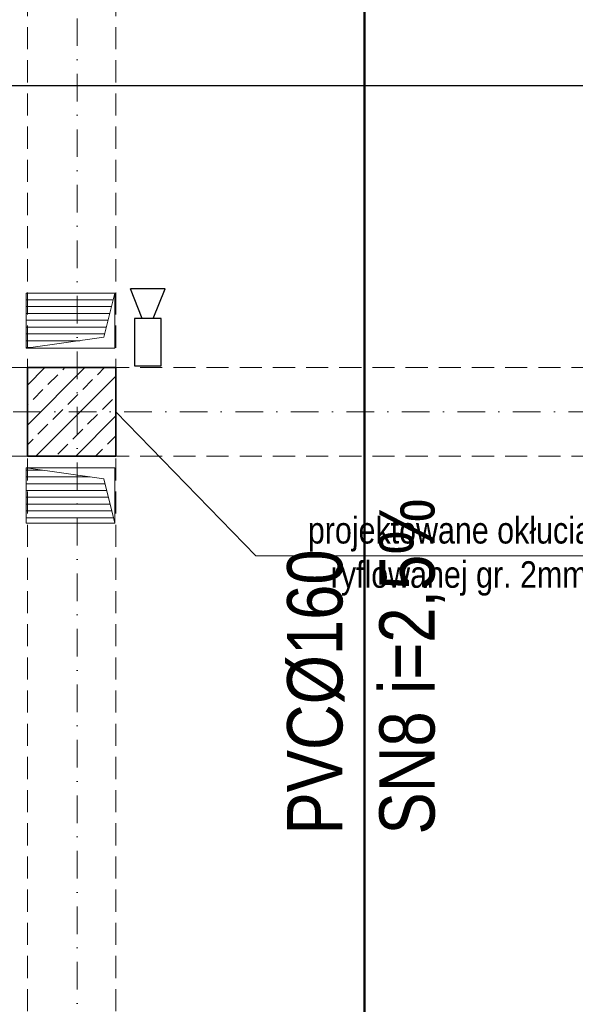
# Model space of a CAD drawing. Header units: millimetres. Extents: x -96593 to 66336, y -23969 to 7139.
# Tile 138 of 256: x -89092 to -88840, y -881 to -436. Entities that reach past the tile are written whole.
import ezdxf

# ---------------------------------------------------------------- set-up
doc = ezdxf.new("R2010")
doc.units = ezdxf.units.MM
doc.linetypes.add('DASHDOT', pattern=[1, 0.5, -0.25, 0, -0.25])
doc.linetypes.add('DASHED', pattern=[0.75, 0.5, -0.25])
for name, color, linetype, lineweight in [('BA_KS_ist.', 34, 'Continuous', 50), ('MM_KS_OPISY', 7, 'Continuous', 9), ('mm_punktwstawienia', 1, 'Continuous', 50), ('mm_went_opis', 7, 'Continuous', 15), ('PG_KONSTRUKCJA', 5, 'Continuous', 35), ('PG_OSIE', 1, 'DASHDOT', 18), ('PG_PODCIĄGI', 1, 'DASHED', 18), ('PG_SZRAF', 1, 'Continuous', 18), ('PG_WENTYLACJA', 1, 'Continuous', 18), ('PG_WIDOKOWE_CIENKIE', 1, 'Continuous', 18), ('PG_WYPOSAŻENIE', 1, 'Continuous', 18)]:
    doc.layers.add(name, color=color, linetype=linetype, lineweight=lineweight)
doc.styles.get("Standard").update_dxf_attribs({"font": 'arial.ttf'})
pattern_1 = [(180, (-5151.205, 2384.805), (-2e-16, -3.07975), [])]

# ---------------------------------------------------------------- blocks, each defined once
blk = doc.blocks.new('A$C243F7E6F')
at = {"layer": 'PG_SZRAF'}
h = blk.add_hatch(dxfattribs=at)
h.set_pattern_fill('ANSI33', color=256, scale=2)
h.set_pattern_definition([(45, (-6891.598, -2675.306), (-8.980256, 8.980256), []), (45, (-6882.618, -2675.306), (-8.980256, 8.980256), [6.35, -3.175])])
h.paths.add_polyline_path([(0, 0), (40, 0), (40, -40), (0, -40)])
at = {"layer": 'PG_KONSTRUKCJA'}
blk.add_lwpolyline([(0, 0), (40, 0), (40, -40), (0, -40), (0, 0)], dxfattribs=at)
blk = doc.blocks.new('A$C0fd6651b')
at = {"layer": 'PG_WYPOSAŻENIE', "color": 18, "lineweight": 30, "true_color": 0x000000}
for p, q in [((5.38, 13.5), (0, 0)), ((10.38, 13.5), (15.76, 0)), ((0, 0), (15.76, 0))]:
    blk.add_line(p, q, dxfattribs=at)
blk.add_lwpolyline([(1.81, 34.78), (1.81, 13.5), (13.95, 13.5), (13.95, 34.78)], close=True, dxfattribs=at)
blk = doc.blocks.new('A$C0f2c6892')
at = {"layer": 'PG_WIDOKOWE_CIENKIE', "color": 18, "lineweight": 30, "rotation": 180}
blk.add_blockref('A$C0fd6651b', (1439.32, -1184.34), dxfattribs=at)
blk = doc.blocks.new('A$C2E197AD3')
at = {"layer": 'PG_WENTYLACJA'}
h = blk.add_hatch(dxfattribs=at)
h.set_pattern_fill('ANSI31', color=252, scale=0.97, angle=135)
h.set_pattern_definition(pattern_1)
h.paths.add_polyline_path([(2323.34, 1761.25), (2283.34, 1761.25), (2283.34, 1736.25), (2318.34, 1741.25)])
h = blk.add_hatch(dxfattribs=at)
h.set_pattern_fill('ANSI31', color=252, scale=0.97, angle=135)
h.set_pattern_definition(pattern_1)
h.paths.add_polyline_path([(2318.34, 1677.25), (2283.34, 1682.25), (2283.34, 1657.25), (2323.34, 1657.25)])
at = {"color": 252, "lineweight": 30}
blk.add_line((949.46, 1855.09), (2737.44, 1855.09), dxfattribs=at)
at = {"layer": 'PG_OSIE', "color": 252, "ltscale": 25}
for points in [[(2306.34, 3165.56), (2306.34, 314.74)], [(696.17, 1707.5), (2976.42, 1707.5)]]:
    blk.add_lwpolyline(points, dxfattribs=at)
at = {"layer": 'PG_PODCIĄGI', "color": 252, "ltscale": 20}
for points in [[(2283.84, 2946.5), (2283.84, 472.5)], [(2323.84, 2946.5), (2323.84, 472.5)], [(924.84, 1727.5), (2778.84, 1727.5)], [(924.84, 1687.5), (2778.84, 1687.5)]]:
    blk.add_lwpolyline(points, dxfattribs=at)
at = {"layer": 'PG_WENTYLACJA', "color": 252}
for p, q in [((2318.34, 1741.25), (2323.34, 1761.25)), ((2283.34, 1736.25), (2318.34, 1741.25)), ((2283.34, 1682.25), (2318.34, 1677.25)), ((2318.34, 1677.25), (2323.34, 1657.25))]:
    blk.add_line(p, q, dxfattribs=at)
for points in [[(2283.34, 1736.25), (2323.34, 1736.25), (2323.34, 1761.25), (2283.34, 1761.25)], [(2283.34, 1682.25), (2323.34, 1682.25), (2323.34, 1657.25), (2283.34, 1657.25)]]:
    blk.add_lwpolyline(points, close=True, dxfattribs=at)
at = {"layer": 'PG_KONSTRUKCJA', "color": 252}
blk.add_blockref('A$C243F7E6F', (2283.84, 1727.5), dxfattribs=at)
at = {"layer": 'PG_WIDOKOWE_CIENKIE', "color": 252, "lineweight": 30}
blk.add_blockref('A$C0f2c6892', (906.84, 2947.5), dxfattribs=at)

msp = doc.modelspace()

# ---------------------------------------------------------------- linework, layer by layer
at = {"layer": 'BA_KS_ist.', "linetype": 'Continuous', "ltscale": 25}
msp.add_line((-88935.72, -993.17), (-88935.74, -313.16), dxfattribs=at)
at = {"layer": 'mm_went_opis', "color": 252}
msp.add_line((-88717.29, -678.32), (-88984.84, -678.32), dxfattribs=at)
msp.add_lwpolyline([(-89048.18, -613.2), (-88984.84, -678.32)], dxfattribs=at)

# ---------------------------------------------------------------- block references
at = {"layer": 'mm_punktwstawienia', "lineweight": 60}
msp.add_blockref('A$C2E197AD3', (-91372.02, -2320.7), dxfattribs=at)

# ---------------------------------------------------------------- texts
at = {"layer": 'MM_KS_OPISY', "insert": (-88970.75, -804.3), "char_height": 25, "attachment_point": 1, "rotation": 90}
msp.add_mtext_dynamic_manual_height_columns('{\\fArial Narrow|b0|i0|c238|p34;PVC%%C160\\PSN8 i=2,5%}', width=288.3909, gutter_width=1, heights=[0], dxfattribs=at)
at = {"layer": 'mm_went_opis', "color": 252, "insert": (-88846.76, -660.72), "char_height": 12, "width": 240.0682, "attachment_point": 2}
msp.add_mtext('{\\fArial Narrow|b0|i0|c238|p34;projektowane okłucia słupów z blachy ryflowanej gr. 2mm do wys. 2,10m}', dxfattribs=at)

doc.saveas('drawing.dxf')
